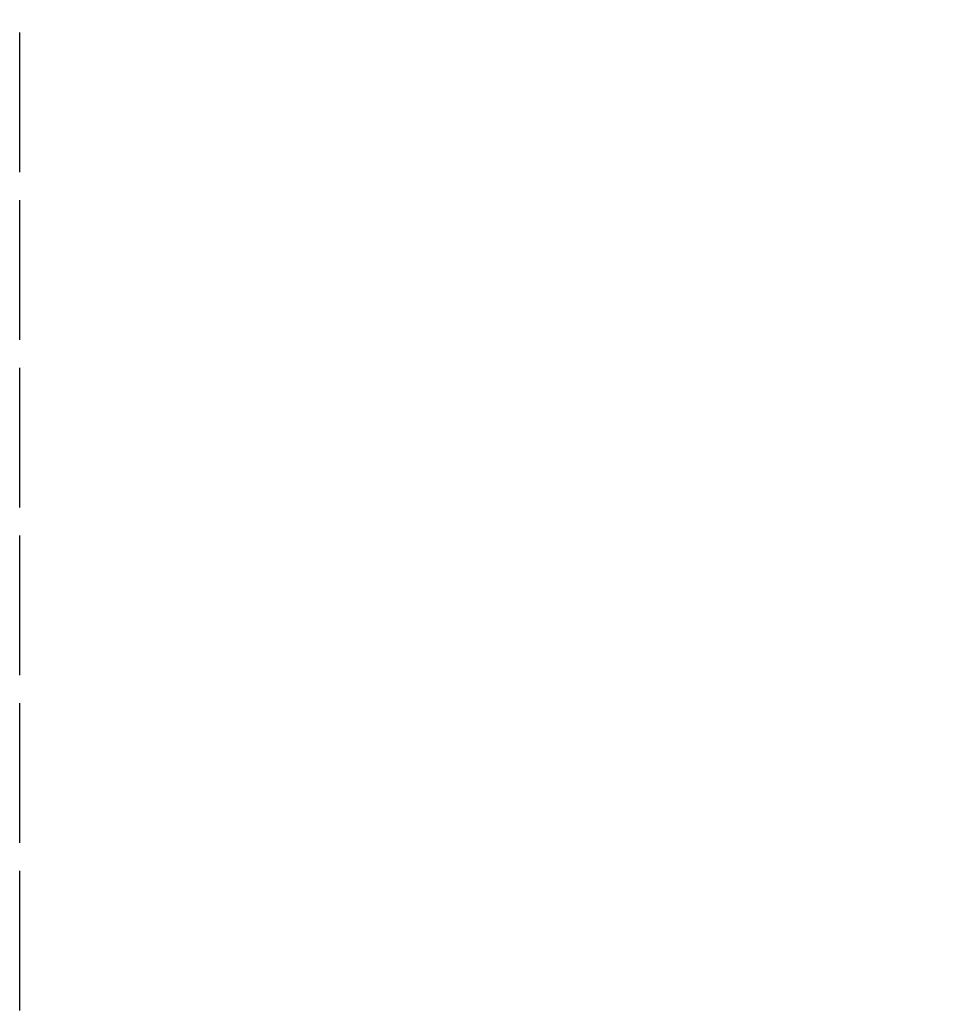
# Model space of a CAD drawing. Extents: x 1488644 to 1616065, y 653968 to 824748.
# Tile 6 of 33: x 1490384 to 1490418, y 656382 to 656417. Entities that reach past the tile are written whole.
import ezdxf

# ---------------------------------------------------------------- set-up
doc = ezdxf.new("R2010")
doc.units = 0
doc.header["$LTSCALE"] = 20
doc.header["$MEASUREMENT"] = 0
doc.linetypes.add('B', pattern=[0.3, 0.25, -0.05])
doc.layers.add('E-DIPS', color=26, linetype='B')

msp = doc.modelspace()

# ---------------------------------------------------------------- linework, layer by layer
at = {"layer": 'E-DIPS'}
msp.add_line((1490384.405, 656237.806), (1490384.405, 656447.806), dxfattribs=at)

doc.saveas('drawing.dxf')
